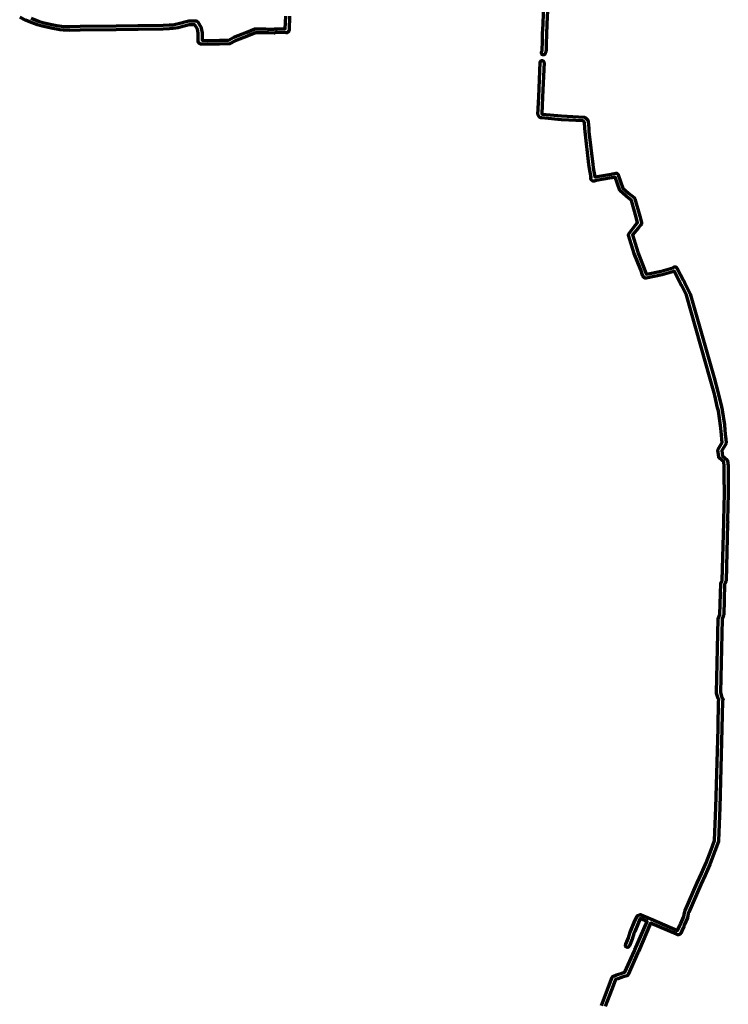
# Model space of a CAD drawing. Header units: metres. Extents: x 98902 to 136161, y 449037 to 499677.
# Tile 43 of 200: x 118206 to 120029, y 479166 to 481696. Entities that reach past the tile are written whole.
import ezdxf

# ---------------------------------------------------------------- set-up
doc = ezdxf.new("R2010")
doc.units = ezdxf.units.M
doc.layers.add('B-WE-OG-INFO_EIS VOORZORGSMAATREGEL-GV', color=7, linetype='Continuous', lineweight=70, true_color=0xfa194b)

msp = doc.modelspace()

# ---------------------------------------------------------------- linework, layer by layer
at = {"layer": 'B-WE-OG-INFO_EIS VOORZORGSMAATREGEL-GV', "flags": 128}
for points in [[(119564.2, 481735.2), (119562.3, 481685.6), (119562.3, 481685.6), (119562.3, 481685.6), (119562.1, 481684.4), (119562.2, 481683.8), (119560.9, 481659), (119560.8, 481657.7), (119560.9, 481657.1), (119560.8, 481656.5), (119560.8, 481656.3), (119560.8, 481653.6), (119560.5, 481639.5), (119560.5, 481639.5), (119560.5, 481639.4), (119559.9, 481617.7), (119559.9, 481617.6), (119559.9, 481617.4), (119559.6, 481614), (119559.4, 481612.8), (119558, 481610), (119557.5, 481608.1), (119556.3, 481606.6), (119554.6, 481605.6), (119552.7, 481605.4), (119550.8, 481605.9), (119549.3, 481607.1), (119548.3, 481608.8), (119548.2, 481612.2), (119548.4, 481613.4), (119549.7, 481615.9), (119550, 481617.4), (119549.9, 481617.9), (119550.5, 481639.7), (119550.8, 481653.8), (119551, 481656.1), (119550.9, 481657.6), (119550.9, 481657.6), (119550.9, 481657.6), (119551, 481658.9), (119551, 481659.5), (119552.2, 481684.3), (119552.4, 481684.9), (119552.3, 481686.1), (119552.3, 481686.1), (119552.3, 481686.1), (119552.3, 481686.1), (119552.3, 481686.1), (119554.3, 481737)], [(118900.4, 481704.8), (118899.2, 481670.2), (118898.2, 481666.9), (118897.4, 481665.7), (118894.7, 481663.4), (118893, 481662.7), (118891.1, 481662.4), (118868.2, 481662.8), (118867.8, 481662.9), (118866.9, 481662.8), (118866.9, 481662.8), (118866.9, 481662.8), (118866.9, 481662.8), (118866.9, 481662.8), (118865.4, 481662.8), (118861.1, 481661.6), (118846, 481662), (118846, 481662), (118845.9, 481662), (118845.2, 481662.2), (118844.7, 481662.1), (118844.2, 481662.2), (118843.9, 481662.1), (118838.4, 481662.3), (118820.5, 481662.5), (118820.4, 481662.5), (118820.4, 481662.5), (118813.2, 481662.7), (118794, 481654.4), (118760.6, 481642.1), (118745.9, 481633.9), (118720.6, 481633.3), (118720.6, 481633.3), (118689.7, 481632.9), (118671.9, 481633.4), (118670.2, 481633.8), (118668.6, 481634.9), (118666.5, 481637.3), (118665.8, 481639.8), (118665.5, 481661.6), (118663.6, 481672), (118657, 481683.1), (118642.1, 481683), (118620, 481676.8), (118613.9, 481675.4), (118600.5, 481673.3), (118591.6, 481672.6), (118575.3, 481672), (118510.9, 481670.8), (118510.9, 481670.8), (118510.9, 481670.8), (118454.6, 481669.9), (118362.1, 481669.4), (118335.7, 481668.7), (118319, 481669), (118309.8, 481670), (118291.6, 481673.2), (118263.9, 481679.4), (118252.1, 481682.8), (118232, 481690.5), (118221.7, 481695.2), (118206.4, 481702.8)], [(118236.1, 481699.6), (118255, 481692.4), (118266.3, 481689.1), (118284.6, 481684.8), (118302.3, 481681.3), (118319.8, 481679), (118335.5, 481678.7), (118362, 481679.4), (118454.5, 481679.9), (118510.8, 481680.8), (118510.8, 481680.8), (118575, 481682), (118591.1, 481682.6), (118599.2, 481683.3), (118611.7, 481685.2), (118641.1, 481693), (118653.7, 481693.2), (118659.6, 481692.9), (118662.3, 481692.1), (118664.2, 481690.3), (118672.7, 481676.3), (118673.3, 481674.7), (118675.5, 481662.2), (118675.8, 481643.3), (118689.7, 481642.9), (118720.4, 481643.3), (118743.3, 481643.7), (118756.8, 481651.3), (118790.4, 481663.7), (118811.3, 481672.6), (118820.6, 481672.5), (118820.6, 481672.5), (118838.6, 481672.3), (118838.7, 481672.3), (118838.8, 481672.3), (118844.2, 481672.1), (118844.3, 481672.1), (118844.7, 481672), (118845.1, 481672.1), (118845.8, 481672), (118846.3, 481672), (118860.4, 481671.6), (118862.9, 481672.5), (118866.9, 481672.8), (118866.9, 481672.8), (118866.9, 481672.8), (118867.9, 481672.7), (118868.4, 481672.8), (118889.3, 481672.4), (118890.4, 481705.1)], [(119702.3, 479163.1), (119720.4, 479210.7), (119729.9, 479235.8), (119730.6, 479237.1), (119731.7, 479238.1), (119733, 479238.7), (119741.3, 479241.5), (119754.9, 479245.9), (119763, 479248.6), (119787.1, 479303.7), (119787.9, 479304.8), (119788.2, 479306.3), (119819.8, 479378.7), (119802.3, 479386.3), (119796.1, 479372.5), (119796.1, 479372.5), (119788, 479353.3), (119788, 479353.3), (119786, 479348.4), (119781.1, 479333.2), (119774.3, 479316.6), (119774.1, 479316.3), (119773.9, 479315.6), (119772.8, 479313.9), (119771.2, 479312.8), (119769.3, 479312.5), (119767.4, 479312.8), (119765.8, 479313.9), (119764.7, 479315.5), (119764.3, 479317.4), (119764.6, 479319.3), (119765, 479320), (119765.1, 479320.4), (119771.7, 479336.8), (119776.5, 479351.7), (119778.8, 479357.2), (119778.8, 479357.2), (119786.9, 479376.5), (119786.9, 479376.6), (119794.1, 479392.6), (119794.9, 479393.8), (119796, 479394.8), (119801.4, 479396.5), (119803, 479396.6), (119804.7, 479396.2), (119826.5, 479386.6), (119826.5, 479386.6), (119826.5, 479386.6), (119827.7, 479386), (119828.4, 479385.8), (119831.1, 479384.7), (119831.1, 479384.7), (119831.1, 479384.7), (119898.4, 479355.5), (119903.4, 479367), (119903.4, 479367), (119903.4, 479367.1), (119903.7, 479367.6), (119903.8, 479367.9), (119906, 479373), (119906, 479373), (119906, 479373), (119906, 479373), (119906, 479373), (119906.2, 479373.3), (119906.2, 479373.5), (119914.4, 479392.1), (119915.9, 479401.6), (119918.1, 479407.2), (119949, 479477.9), (119960, 479502), (119971.7, 479529.4), (119984.5, 479563), (119984.5, 479563), (119993.4, 479587.4), (119996.8, 479672.3), (120002.3, 479875.1), (120002.3, 479875.1), (120002.3, 479875.1), (120003.8, 479946.1), (120003.8, 479946.1), (120003.8, 479946.1), (120003.8, 479946.2), (120003.8, 479946.3), (120003.9, 479947.1), (120003.8, 479947.7), (120003.9, 479947.9), (120003.8, 479948), (120003.9, 479948.3), (120002.8, 479951.6), (120002.8, 479951.6), (119998.5, 479965.1), (119998.3, 479966.7), (120003, 480157), (120003.3, 480158.8), (120007, 480167.8), (120009.2, 480247.3), (120011.3, 480252), (120011.3, 480252), (120012.8, 480255.5), (120016.8, 480403.8), (120016.8, 480403.8), (120016.9, 480404.6), (120016.9, 480404.6), (120016.8, 480405.1), (120016.9, 480410.1), (120016.9, 480410.1), (120016.9, 480410.1), (120018.7, 480479), (120018.4, 480524.2), (120017.9, 480549.3), (120017.2, 480559.7), (120005.8, 480569.2), (120004.6, 480570.7), (120004.1, 480572.5), (120002.1, 480589.6), (120002.2, 480591.2), (120002.8, 480592.7), (120012.8, 480609.6), (120012.2, 480617.7), (120010.9, 480629.7), (120009, 480653.8), (120003.2, 480691.1), (120001.2, 480698.5), (120001.2, 480698.6), (120001.1, 480698.7), (119993.9, 480730.7), (119992, 480737.7), (119982.3, 480773.3), (119921.4, 480988.6), (119908.2, 481014.1), (119907.7, 481014.3), (119906.3, 481015.6), (119905.6, 481017.4), (119905.5, 481019.3), (119904.3, 481021.7), (119889.7, 481049.6), (119888.9, 481049.2), (119858.2, 481040.6), (119817.7, 481031.8), (119816.1, 481031.7), (119814.6, 481032.1), (119813.3, 481032.9), (119808.7, 481037.3), (119803.3, 481053.2), (119786.4, 481095.5), (119772.3, 481142.1), (119772.1, 481143.9), (119772.6, 481145.6), (119774.2, 481148.6), (119788.9, 481167.1), (119795.5, 481174.4), (119791.9, 481188.6), (119779.5, 481231.4), (119766, 481242.6), (119766, 481242.6), (119765.9, 481242.7), (119749.3, 481257.4), (119737.4, 481291.2), (119733.2, 481290.5), (119730.3, 481289.7), (119728.3, 481289.6), (119689, 481282.7), (119686.3, 481281.8), (119686.3, 481281.8), (119683.3, 481281.3), (119681.3, 481281.3), (119679.5, 481282.1), (119677.2, 481284.1), (119677.2, 481284.2), (119676.2, 481284.9), (119675.2, 481286.5), (119674.9, 481288.5), (119675.4, 481290.4), (119675.7, 481290.7), (119671.5, 481313.9), (119670, 481323.8), (119660.5, 481407.6), (119659.8, 481417.1), (119659.8, 481417.1), (119659.8, 481417.1), (119658.8, 481432.1), (119655.5, 481435.8), (119599.3, 481439), (119549.5, 481443.7), (119549.5, 481443.7), (119549.5, 481443.7), (119546.3, 481444), (119544.5, 481444.6), (119543, 481445.7), (119540.2, 481449), (119539.3, 481450.6), (119539, 481452.4), (119541, 481497.7), (119541, 481497.7), (119544.9, 481586.4), (119545.4, 481588.3), (119546.5, 481589.8), (119548.2, 481590.9), (119550.1, 481591.2), (119552, 481590.7), (119553.6, 481589.5), (119554.6, 481587.9), (119554.9, 481585.9), (119551, 481497.3), (119551, 481497.3), (119551, 481497.3), (119549.1, 481454), (119550.3, 481453.6), (119550.5, 481453.7), (119600.1, 481448.9), (119658.1, 481445.7), (119659.9, 481445.2), (119661.5, 481444.1), (119667.4, 481437.5), (119668.3, 481436.1), (119668.7, 481434.5), (119669.8, 481417.7), (119670.4, 481408.6), (119679.9, 481325), (119681.3, 481315.5), (119685.5, 481292.3), (119685.5, 481292.3), (119685.6, 481292.2), (119685.6, 481292.1), (119686.2, 481292.4), (119727.1, 481299.6), (119729, 481299.6), (119730.9, 481300.3), (119739.1, 481301.7), (119741.1, 481301.7), (119742.9, 481300.9), (119745, 481299.1), (119745.7, 481297.7), (119757.8, 481263.1), (119772.4, 481250.3), (119787.1, 481238.1), (119788.1, 481237), (119788.7, 481235.7), (119801.5, 481191.3), (119805.7, 481174.8), (119805.8, 481172.8), (119805.1, 481171), (119803.8, 481168.8), (119796.6, 481160.7), (119782.5, 481142.9), (119795.9, 481098.6), (119812.6, 481056.9), (119817.2, 481042.9), (119818, 481042.1), (119855.7, 481050.3), (119885.7, 481058.7), (119889.6, 481060.7), (119891.3, 481061.2), (119893, 481061.1), (119894.6, 481060.4), (119895.9, 481059.2), (119896.7, 481057.6), (119896.7, 481056.9), (119897.9, 481055.4), (119913.1, 481026.3), (119915.7, 481021.3), (119915.7, 481021.3), (119915.7, 481021.3), (119915.9, 481020.8), (119916.2, 481020.5), (119930.8, 480991.8), (119991.9, 480776), (120001.7, 480740.3), (120003.7, 480733), (120010.8, 480701), (120012.9, 480693.4), (120012.9, 480693.1), (120013, 480692.9), (120018.9, 480655.2), (120020.9, 480630.6), (120022.1, 480618.7), (120022.1, 480618.6), (120022.2, 480618.5), (120022.9, 480608.7), (120022.7, 480607.2), (120022.2, 480605.8), (120012.3, 480589.1), (120013.8, 480575.6), (120026.1, 480565), (120027, 480562.5), (120027.9, 480549.9), (120027.9, 480549.8), (120027.9, 480549.6), (120028.4, 480524.3), (120028.7, 480479), (120026.9, 480409.9), (120026.9, 480408.2), (120027.8, 480406.7), (120028.1, 480404.8), (120027.7, 480402.9), (120026.7, 480401.6), (120022.8, 480254.3), (120022.4, 480252.3), (120020.4, 480248), (120020.4, 480248), (120020.4, 480248), (120019.1, 480245), (120017, 480166.7), (120016.6, 480164.9), (120012.9, 480155.9), (120008.3, 479967.3), (120012.4, 479954.6), (120012.4, 479954.6), (120012.8, 479953.1), (120013.8, 479952.4), (120014.9, 479950.8), (120015.2, 479948.9), (120014.8, 479947), (120013.8, 479945.5), (120012.3, 479874.9), (120012.3, 479874.9), (120006.8, 479672), (120003.4, 479586.3), (120003.1, 479584.7), (119993.9, 479559.6), (119993.8, 479559.6), (119993.8, 479559.5), (119981, 479525.8), (119969.1, 479498), (119969.1, 479498), (119969.1, 479497.9), (119958.1, 479473.9), (119927.3, 479403.2), (119925.7, 479399.5), (119923.8, 479388.6), (119915.4, 479369.6), (119915.4, 479369.6), (119915.4, 479369.5), (119915.2, 479369.2), (119915.1, 479369), (119914.3, 479367), (119914.6, 479365.2), (119914.1, 479363.3), (119913, 479361.7), (119911.6, 479360.8), (119906.3, 479348.7), (119904.6, 479346.6), (119900.8, 479345), (119898.9, 479344.7), (119895.2, 479346), (119895.2, 479346), (119829, 479374.7), (119797.4, 479302.3), (119796.6, 479301), (119796.3, 479299.7), (119771.3, 479242.5), (119770.5, 479241.3), (119768.3, 479239.7), (119758.1, 479236.4), (119744.4, 479232), (119738.4, 479230), (119729.8, 479207.1), (119729.8, 479207.1), (119729.8, 479207.1), (119711.9, 479160.3)]]:
    msp.add_lwpolyline(points, dxfattribs=at)

doc.saveas('drawing.dxf')
